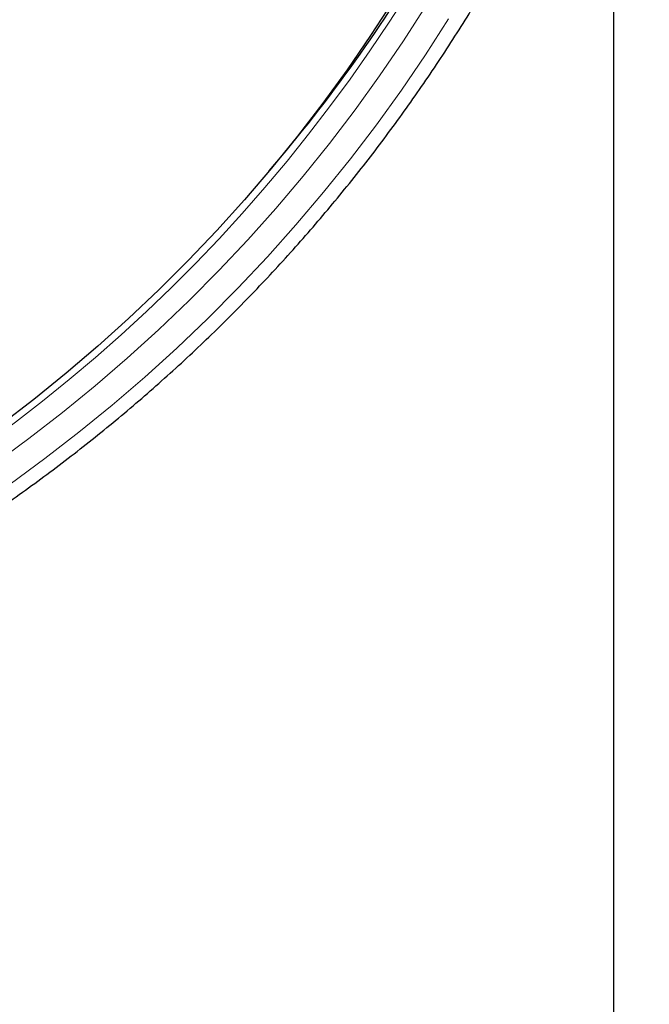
# Model space of a CAD drawing. Header units: millimetres. Extents: x 8 to 2427, y 12 to 2587.
# Tile 114 of 154: x 1123 to 1141, y 1792 to 1819. Entities that reach past the tile are written whole.
import ezdxf

# ---------------------------------------------------------------- set-up
doc = ezdxf.new("R2010")
doc.units = ezdxf.units.MM

msp = doc.modelspace()

# ---------------------------------------------------------------- linework, layer by layer
at = {"color": 7, "linetype": 'Continuous', "lineweight": 30}
msp.add_line((1139.724, 1684.653), (1139.724, 1828.137), dxfattribs=at)
at = {"color": 7, "linetype": 'Continuous', "lineweight": 30, "flags": 128}
msp.add_lwpolyline([(1133.512, 1820.007), (1132.879, 1819.032), (1132.22, 1818.073), (1131.536, 1817.132), (1130.827, 1816.208), (1130.094, 1815.303), (1129.336, 1814.417), (1128.556, 1813.551), (1127.752, 1812.705), (1126.927, 1811.881), (1126.079, 1811.077), (1125.211, 1810.296), (1124.322, 1809.537), (1123.413, 1808.802), (1122.484, 1808.09)], dxfattribs=at)
at = {"color": 252, "linetype": 'Continuous', "lineweight": 0, "flags": 128}
for points in [[(1134.442, 1819.876), (1133.803, 1818.881), (1133.137, 1817.903), (1132.445, 1816.942), (1131.728, 1815.999), (1130.986, 1815.075), (1130.219, 1814.171), (1129.429, 1813.286), (1128.616, 1812.422), (1127.779, 1811.579), (1126.921, 1810.758), (1126.04, 1809.959), (1125.139, 1809.184), (1124.218, 1808.431), (1123.276, 1807.703), (1122.316, 1806.999)], [(1122.752, 1806.42), (1123.728, 1807.136), (1124.684, 1807.876), (1125.621, 1808.64), (1126.536, 1809.429), (1127.431, 1810.24), (1128.303, 1811.075), (1129.153, 1811.931), (1129.98, 1812.809), (1130.783, 1813.708), (1131.562, 1814.627), (1132.316, 1815.566), (1133.045, 1816.524), (1133.748, 1817.501), (1134.424, 1818.495), (1135.074, 1819.506)]]:
    msp.add_lwpolyline(points, dxfattribs=at)
at = {"color": 252, "linetype": 'Continuous', "lineweight": 0}
msp.add_arc((1095.727, 1844.045), 45.011, 269.5887, 349.589, dxfattribs=at)
at = {"color": 7, "linetype": 'Continuous', "lineweight": 30}
msp.add_arc((1096.303, 1844.116), 44.408, 319.4275, 329.5297, dxfattribs=at)
msp.add_open_spline([(1087.726, 1797.949), (1087.976, 1797.909), (1088.51, 1797.824), (1089.33, 1797.713), (1090.184, 1797.611), (1091.04, 1797.525), (1091.897, 1797.454), (1092.756, 1797.399), (1093.615, 1797.359), (1094.475, 1797.335), (1095.335, 1797.326), (1096.195, 1797.332), (1097.055, 1797.354), (1097.915, 1797.391), (1098.774, 1797.444), (1099.631, 1797.513), (1100.487, 1797.596), (1101.342, 1797.695), (1102.194, 1797.81), (1103.044, 1797.939), (1103.892, 1798.084), (1104.736, 1798.244), (1105.578, 1798.42), (1106.416, 1798.61), (1107.251, 1798.816), (1108.081, 1799.036), (1108.907, 1799.271), (1109.729, 1799.521), (1110.546, 1799.786), (1111.358, 1800.066), (1112.164, 1800.36), (1112.965, 1800.668), (1113.76, 1800.991), (1114.549, 1801.328), (1115.332, 1801.679), (1116.107, 1802.044), (1116.876, 1802.423), (1117.638, 1802.816), (1118.392, 1803.223), (1119.138, 1803.643), (1119.877, 1804.076), (1120.607, 1804.522), (1121.329, 1804.982), (1122.042, 1805.454), (1122.746, 1805.939), (1123.442, 1806.437), (1124.127, 1806.947), (1124.803, 1807.47), (1125.469, 1808.004), (1126.126, 1808.55), (1126.771, 1809.108), (1127.407, 1809.678), (1128.031, 1810.259), (1128.645, 1810.851), (1129.247, 1811.454), (1129.839, 1812.067), (1130.418, 1812.691), (1130.986, 1813.326), (1131.542, 1813.97), (1132.086, 1814.625), (1132.617, 1815.289), (1133.137, 1815.962), (1133.643, 1816.645), (1134.137, 1817.337), (1134.617, 1818.038), (1135.085, 1818.747), (1135.539, 1819.464), (1135.98, 1820.189), (1136.407, 1820.922), (1136.82, 1821.663), (1137.22, 1822.411), (1137.605, 1823.166), (1137.977, 1823.928), (1138.334, 1824.696), (1138.677, 1825.471), (1139.005, 1826.252), (1139.318, 1827.038), (1139.617, 1827.83), (1139.901, 1828.628), (1140.171, 1829.43), (1140.424, 1830.237), (1140.606, 1830.844), (1140.698, 1831.183), (1140.716, 1831.25)], degree=3, knots=[0, 0, 0, 0, 0.011054, 0.023535, 0.036015, 0.048496, 0.060976, 0.073457, 0.085937, 0.098418, 0.110898, 0.123379, 0.135859, 0.14834, 0.160821, 0.173301, 0.185782, 0.198262, 0.210743, 0.223223, 0.235704, 0.248184, 0.260665, 0.273145, 0.285626, 0.298106, 0.310586, 0.323067, 0.335547, 0.348027, 0.360508, 0.372988, 0.385468, 0.397948, 0.410428, 0.422908, 0.435388, 0.447868, 0.460348, 0.472828, 0.485308, 0.497787, 0.510267, 0.522747, 0.535226, 0.547706, 0.560185, 0.572665, 0.585144, 0.597623, 0.610103, 0.622582, 0.635061, 0.64754, 0.660019, 0.672498, 0.684976, 0.697455, 0.709934, 0.722413, 0.734891, 0.74737, 0.759848, 0.772326, 0.784805, 0.797283, 0.809761, 0.822239, 0.834717, 0.847195, 0.859673, 0.872151, 0.884629, 0.897106, 0.909584, 0.922062, 0.934539, 0.947017, 0.959494, 0.971972, 0.984449, 0.996926, 1, 1, 1, 1], dxfattribs=at)

doc.saveas('drawing.dxf')
